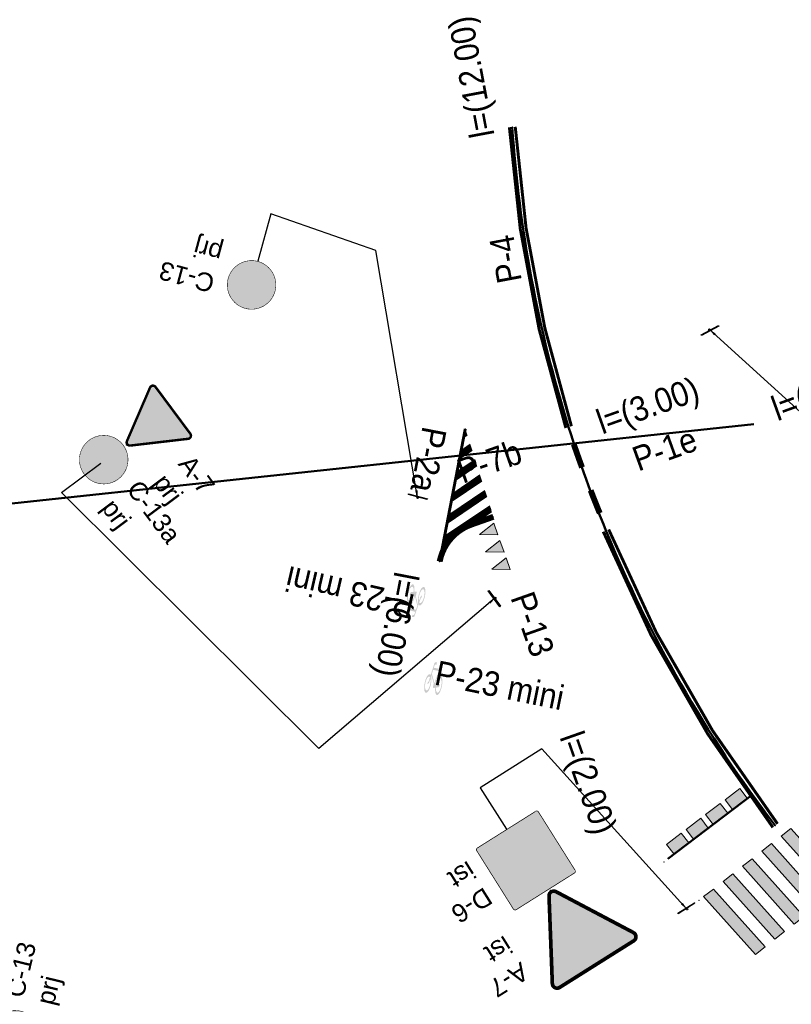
# Model space of a CAD drawing. Header units: metres. Extents: x 7429190 to 7432183, y 5709621 to 5711878.
# Tile 17 of 21: x 7429829 to 7429860, y 5710169 to 5710209. Entities that reach past the tile are written whole.
import ezdxf
from ezdxf.enums import TextEntityAlignment as Align

# ---------------------------------------------------------------- set-up
doc = ezdxf.new("R2010")
doc.units = ezdxf.units.M
doc.layers.add('_Brudnopis', color=22, linetype='Continuous', lineweight=50, plot=False)
for name, color, linetype in [('gaPionowe', 7, 'Continuous'), ('zzz.gaHSDlugosc', 7, 'Continuous'), ('zzz.gaHSDodTekst', 7, 'Continuous'), ('zzz.gaHSDomyslna', 7, 'Continuous'), ('zzz.gaHSKilometraz', 7, 'Continuous'), ('zzz.gaHSNazwa', 7, 'Continuous'), ('zzz.gaHSOpis', 7, 'Continuous'), ('zzz.gaHSStan', 7, 'Continuous'), ('zzz.gaHSTrasa', 7, 'Continuous'), ('zzz.gaVSDodTekst', 7, 'Continuous'), ('zzz.gaVSDomyslna', 7, 'Continuous'), ('zzz.gaVSNazwa', 7, 'Continuous'), ('zzz.gaVSStan', 7, 'Continuous'), ('zzz.gaVSWielkość', 7, 'Continuous')]:
    doc.layers.add(name, color=color, linetype=linetype)
doc.layers.add('gaPoziome', color=7, linetype='Continuous', lineweight=30)
doc.styles.add('GA-ATR-TEXT', font='arial.ttf', dxfattribs={"width": 0.9})
doc.styles.add('GA4-HS-TEXT', font='arial.ttf', dxfattribs={"width": 0.9})
doc.styles.get("Standard").update_dxf_attribs({"font": 'simplex.shx'})
doc.dimstyles.new('GA-LEADER', dxfattribs={"dimtxt": 1, "dimasz": 1, "dimexe": 1, "dimexo": 1, "dimgap": 1, "dimtad": 1, "dimtxsty": 'Standard', "dimcen": 1, "dimadec": 0, "dimazin": 0, "dimtfac": 1, "dimtmove": 0, "dimatfit": 3, "dimfxl": 1, "dimarcsym": 0})

# ---------------------------------------------------------------- blocks, each defined once
blk = doc.blocks.new('*U38')
at = {"linetype": 'Continuous', "lineweight": 0}
h = blk.add_hatch(color=0, dxfattribs=at)
edge = h.paths.add_edge_path()
edge.add_ellipse((-0.228, 0.39), major_axis=(0, 0.39), ratio=0.333333, start_angle=339.1791, end_angle=685.9352)
edge.add_line((-0.155, 0.713), (-0.151, 0.752))
edge.add_line((-0.151, 0.752), (0.003, 0.445))
edge.add_arc((-0.011, 0.437), 0.016, 0, 26.5651, ccw=False)
edge.add_line((0.005, 0.437), (0.005, 0.276))
edge.add_arc((0.021, 0.276), 0.016, 180, 270)
edge.add_line((0.021, 0.26), (0.049, 0.26))
edge.add_arc((0.049, 0.276), 0.016, 270, 290.3551)
edge.add_line((0.055, 0.261), (0.103, 0.279))
edge.add_ellipse((0.227, 0.39), major_axis=(0, 0.39), ratio=0.333333, start_angle=106.5707, end_angle=378.3144)
edge.add_line((0.187, 0.76), (0.14, 0.987))
edge.add_line((0.14, 0.987), (0.163, 1.147))
edge.add_line((0.163, 1.147), (0.167, 1.147))
edge.add_line((0.167, 1.147), (0.176, 1.175))
edge.add_line((0.176, 1.175), (0.176, 1.211))
edge.add_line((0.176, 1.211), (0.093, 1.211))
edge.add_line((0.093, 1.211), (0.089, 1.175))
edge.add_line((0.089, 1.175), (0.132, 1.147))
edge.add_line((0.132, 1.147), (0.12, 1.067))
edge.add_line((0.12, 1.067), (-0.117, 1.067))
edge.add_line((-0.117, 1.067), (-0.103, 1.191))
edge.add_spline(control_points=[(-0.103, 1.191), (-0.102, 1.195), (-0.095, 1.208), (-0.078, 1.21), (-0.065, 1.211)], knot_values=[0, 0, 0, 0, 0.02025, 0.071822, 0.071822, 0.071822, 0.071822], degree=3, periodic=0)
edge.add_line((-0.065, 1.211), (-0.033, 1.211))
edge.add_line((-0.033, 1.211), (-0.033, 1.3))
edge.add_line((-0.033, 1.3), (-0.085, 1.3))
edge.add_spline(control_points=[(-0.085, 1.3), (-0.091, 1.299), (-0.097, 1.296), (-0.102, 1.293)], knot_values=[0.067484, 0.067484, 0.067484, 0.067484, 0.093736, 0.093736, 0.093736, 0.093736], degree=3, periodic=0)
edge.add_arc((-0.075, 1.247), 0.0531, 120.1379, 168.8933)
edge.add_line((-0.127, 1.257), (-0.181, 0.755))
h.paths.add_polyline_path([(-0.127, 0.975), (0.107, 0.975), (0.032, 0.455), (-0.144, 0.809)], flags=16)
edge = h.paths.add_edge_path(flags=16)
edge.add_ellipse((-0.228, 0.39), major_axis=(0, -0.292), ratio=0.350072, start_angle=159.1526, end_angle=502.0815, ccw=False)
edge.add_line((-0.191, 0.663), (-0.211, 0.477))
edge.add_arc((-0.219, 0.478), 0.00832, 322.797, 353.8856, ccw=False)
edge.add_line((-0.213, 0.473), (-0.234, 0.446))
edge.add_arc((-0.215, 0.431), 0.0237, 142.797, 180)
edge.add_line((-0.238, 0.431), (-0.238, 0.371))
edge.add_arc((-0.23, 0.371), 0.00832, 180, 270)
edge.add_line((-0.23, 0.363), (-0.225, 0.363))
edge.add_arc((-0.225, 0.371), 0.00832, 270, 333.0195)
edge.add_spline(control_points=[(-0.217, 0.367), (-0.21, 0.383), (-0.195, 0.411), (-0.184, 0.442), (-0.182, 0.457), (-0.182, 0.458)], knot_values=[0.007888, 0.007888, 0.007888, 0.007888, 0.089431, 0.152858, 0.158023, 0.158023, 0.158023, 0.158023], degree=3, periodic=0)
edge.add_line((-0.182, 0.458), (-0.165, 0.621))
edge = h.paths.add_edge_path(flags=16)
edge.add_line((0.127, 0.896), (0.162, 0.727))
edge.add_ellipse((0.227, 0.39), major_axis=(0, 0.39), ratio=0.333333, start_angle=390.3444, end_angle=440.4059)
edge.add_line((0.099, 0.455), (0.064, 0.455))
edge.add_line((0.064, 0.455), (0.127, 0.896))
edge = h.paths.add_edge_path(flags=16)
edge.add_ellipse((0.227, 0.39), major_axis=(0, -0.292), ratio=0.350072, start_angle=290.1309, end_angle=617.1604, ccw=False)
edge.add_line((0.131, 0.289), (0.227, 0.325))
edge.add_arc((0.181, 0.387), 0.0774, 307.1318, 362.4334)
edge.add_line((0.258, 0.39), (0.258, 0.439))
edge.add_arc((0.242, 0.439), 0.016, 0, 90)
edge.add_line((0.242, 0.455), (0.128, 0.455))
blk = doc.blocks.new('*U39')
at = {"linetype": 'Continuous', "lineweight": 0}
h = blk.add_hatch(color=0, dxfattribs=at)
edge = h.paths.add_edge_path()
edge.add_ellipse((-0.228, 0.39), major_axis=(0, 0.39), ratio=0.333333, start_angle=339.1791, end_angle=685.9352)
edge.add_line((-0.155, 0.713), (-0.151, 0.752))
edge.add_line((-0.151, 0.752), (0.003, 0.445))
edge.add_arc((-0.011, 0.437), 0.016, 0, 26.5651, ccw=False)
edge.add_line((0.005, 0.437), (0.005, 0.276))
edge.add_arc((0.021, 0.276), 0.016, 180, 270)
edge.add_line((0.021, 0.26), (0.049, 0.26))
edge.add_arc((0.049, 0.276), 0.016, 270, 290.3551)
edge.add_line((0.055, 0.261), (0.103, 0.279))
edge.add_ellipse((0.227, 0.39), major_axis=(0, 0.39), ratio=0.333333, start_angle=106.5707, end_angle=378.3144)
edge.add_line((0.187, 0.76), (0.14, 0.987))
edge.add_line((0.14, 0.987), (0.163, 1.147))
edge.add_line((0.163, 1.147), (0.167, 1.147))
edge.add_line((0.167, 1.147), (0.176, 1.175))
edge.add_line((0.176, 1.175), (0.176, 1.211))
edge.add_line((0.176, 1.211), (0.093, 1.211))
edge.add_line((0.093, 1.211), (0.089, 1.175))
edge.add_line((0.089, 1.175), (0.132, 1.147))
edge.add_line((0.132, 1.147), (0.12, 1.067))
edge.add_line((0.12, 1.067), (-0.117, 1.067))
edge.add_line((-0.117, 1.067), (-0.103, 1.191))
edge.add_spline(control_points=[(-0.103, 1.191), (-0.102, 1.195), (-0.095, 1.208), (-0.078, 1.21), (-0.065, 1.211)], knot_values=[0, 0, 0, 0, 0.02025, 0.071822, 0.071822, 0.071822, 0.071822], degree=3, periodic=0)
edge.add_line((-0.065, 1.211), (-0.033, 1.211))
edge.add_line((-0.033, 1.211), (-0.033, 1.3))
edge.add_line((-0.033, 1.3), (-0.085, 1.3))
edge.add_spline(control_points=[(-0.085, 1.3), (-0.091, 1.299), (-0.097, 1.296), (-0.102, 1.293)], knot_values=[0.067484, 0.067484, 0.067484, 0.067484, 0.093736, 0.093736, 0.093736, 0.093736], degree=3, periodic=0)
edge.add_arc((-0.075, 1.247), 0.0531, 120.1379, 168.8933)
edge.add_line((-0.127, 1.257), (-0.181, 0.755))
h.paths.add_polyline_path([(-0.127, 0.975), (0.107, 0.975), (0.032, 0.455), (-0.144, 0.809)], flags=16)
edge = h.paths.add_edge_path(flags=16)
edge.add_ellipse((-0.228, 0.39), major_axis=(0, -0.292), ratio=0.350072, start_angle=159.1526, end_angle=502.0815, ccw=False)
edge.add_line((-0.191, 0.663), (-0.211, 0.477))
edge.add_arc((-0.219, 0.478), 0.00832, 322.797, 353.8856, ccw=False)
edge.add_line((-0.213, 0.473), (-0.234, 0.446))
edge.add_arc((-0.215, 0.431), 0.0237, 142.797, 180)
edge.add_line((-0.238, 0.431), (-0.238, 0.371))
edge.add_arc((-0.23, 0.371), 0.00832, 180, 270)
edge.add_line((-0.23, 0.363), (-0.225, 0.363))
edge.add_arc((-0.225, 0.371), 0.00832, 270, 333.0195)
edge.add_spline(control_points=[(-0.217, 0.367), (-0.21, 0.383), (-0.195, 0.411), (-0.184, 0.442), (-0.182, 0.457), (-0.182, 0.458)], knot_values=[0.007888, 0.007888, 0.007888, 0.007888, 0.089431, 0.152858, 0.158023, 0.158023, 0.158023, 0.158023], degree=3, periodic=0)
edge.add_line((-0.182, 0.458), (-0.165, 0.621))
edge = h.paths.add_edge_path(flags=16)
edge.add_line((0.127, 0.896), (0.162, 0.727))
edge.add_ellipse((0.227, 0.39), major_axis=(0, 0.39), ratio=0.333333, start_angle=390.3444, end_angle=440.4059)
edge.add_line((0.099, 0.455), (0.064, 0.455))
edge.add_line((0.064, 0.455), (0.127, 0.896))
edge = h.paths.add_edge_path(flags=16)
edge.add_ellipse((0.227, 0.39), major_axis=(0, -0.292), ratio=0.350072, start_angle=290.1309, end_angle=617.1604, ccw=False)
edge.add_line((0.131, 0.289), (0.227, 0.325))
edge.add_arc((0.181, 0.387), 0.0774, 307.1318, 362.4334)
edge.add_line((0.258, 0.39), (0.258, 0.439))
edge.add_arc((0.242, 0.439), 0.016, 0, 90)
edge.add_line((0.242, 0.455), (0.128, 0.455))
blk = doc.blocks.new('gaHSPos')
at = {"color": 0, "linetype": 'Continuous', "lineweight": 0}
blk.add_point((0, 0), dxfattribs=at)
blk = doc.blocks.new('*U52')
at = {"layer": 'zzz.gaHSDomyslna', "color": 140, "const_width": 0.12}
blk.add_lwpolyline([(0, 0), (-1.044, -5.401)], dxfattribs=at)
at = {"color": 140}
for p in [(0, 0), (-1.044, -5.401)]:
    blk.add_blockref('gaHSPos', p, dxfattribs=at)
blk = doc.blocks.new('zk.P-13')
at = {"linetype": 'Continuous', "lineweight": 0}
blk.add_hatch(color=0, dxfattribs=at).paths.add_polyline_path([(0.25, 0), (-0.25, 0), (-0.013, -0.705)])
at = {"color": 0, "linetype": 'Continuous', "lineweight": 0}
for p, q in [((-0.25, 0), (0.25, 0)), ((-0.013, -0.705), (-0.25, 0)), ((0.25, 0), (-0.013, -0.705))]:
    blk.add_line(p, q, dxfattribs=at)
blk = doc.blocks.new('*U53')
at = {"layer": 'zzz.gaHSDomyslna', "color": 140}
for p in [(0, 0), (0.747, -2.122)]:
    blk.add_blockref('gaHSPos', p, dxfattribs=at)
at = {"layer": 'zzz.gaHSDomyslna', "color": 140, "rotation": 289.3988306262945}
for p in [(0.166, -0.472), (0.415, -1.179), (0.664, -1.886)]:
    blk.add_blockref('zk.P-13', p, dxfattribs=at)
blk = doc.blocks.new('z.ga4.HSL-desc')
at = {"layer": 'zzz.gaHSDlugosc', "style": 'GA4-HS-TEXT', "width": 0.9}
blk.add_attdef('LENGTH', (6.026, 0.4), '', height=1, dxfattribs=at)
at = {"layer": 'zzz.gaHSDodTekst', "style": 'GA4-HS-TEXT', "width": 0.9, "flags": 1}
blk.add_attdef('ADDTEXT', (0, -2.744), '', height=1, dxfattribs=at)
at = {"layer": 'zzz.gaHSKilometraz', "style": 'GA4-HS-TEXT', "width": 0.9, "flags": 1}
for tag, p in [('POSITION', (0, -5.695)), ('ID', (0, -7.125))]:
    blk.add_attdef(tag, p, '', height=1, dxfattribs=at)
at = {"layer": 'zzz.gaHSNazwa', "style": 'GA4-HS-TEXT', "width": 0.9}
blk.add_attdef('NAME', (0, 0.4), '', height=1, dxfattribs=at)
at = {"layer": 'zzz.gaHSStan', "style": 'GA4-HS-TEXT', "width": 0.9}
blk.add_attdef('STATE', (0, -1.356), '', height=1, dxfattribs=at)
at = {"layer": 'zzz.gaHSTrasa', "style": 'GA4-HS-TEXT', "width": 0.9, "flags": 1}
blk.add_attdef('ROUTE', (0, -4.27), '', height=1, dxfattribs=at)
blk = doc.blocks.new('z.ga4.HSS-desc')
at = {"layer": 'zzz.gaHSDodTekst', "style": 'GA4-HS-TEXT', "width": 0.9, "flags": 1}
blk.add_attdef('ADDTEXT', (0, -2.744), '', height=1, dxfattribs=at)
at = {"layer": 'zzz.gaHSKilometraz', "style": 'GA4-HS-TEXT', "width": 0.9, "flags": 1}
for tag, p in [('POSITION', (0, -5.695)), ('ID', (0, -7.125))]:
    blk.add_attdef(tag, p, '', height=1, dxfattribs=at)
at = {"layer": 'zzz.gaHSNazwa', "style": 'GA4-HS-TEXT', "width": 0.9}
blk.add_attdef('NAME', (0, 0.4), '', height=1, dxfattribs=at)
at = {"layer": 'zzz.gaHSStan', "style": 'GA4-HS-TEXT', "width": 0.9}
blk.add_attdef('STATE', (0, -1.356), '', height=1, dxfattribs=at)
at = {"layer": 'zzz.gaHSTrasa', "style": 'GA4-HS-TEXT', "width": 0.9, "flags": 1}
blk.add_attdef('ROUTE', (0, -4.27), '', height=1, dxfattribs=at)
blk = doc.blocks.new('*U78')
at = {"layer": 'zzz.gaHSDomyslna', "color": 140}
blk.add_lwpolyline([(0, 0, 0.24, 0.24, -0.266363), (1.299, 1.507, 0.24, 0.24, 0), (2.188, 1.82, 0.24, 0.24, 0)], format="xyseb", dxfattribs=at)
at = {"color": 140}
for p in [(2.188, 1.82), (0, 0)]:
    blk.add_blockref('gaHSPos', p, dxfattribs=at)
blk = doc.blocks.new('*U165')
at = {"layer": 'zzz.gaHSDomyslna'}
for points in [[(6.328, 4.926), (6.723, 5.234), (4.615, 7.587), (4.219, 7.279)], [(5.537, 4.31), (5.932, 4.618), (3.824, 6.971), (3.428, 6.663)], [(4.746, 3.694), (5.141, 4.002), (3.033, 6.355), (2.637, 6.047)], [(3.955, 3.079), (4.35, 3.387), (2.242, 5.74), (1.846, 5.432)], [(3.164, 2.463), (3.559, 2.771), (1.451, 5.124), (1.055, 4.816)], [(2.373, 1.847), (2.768, 2.155), (0.66, 4.508), (0.264, 4.2)], [(1.582, 1.231), (1.977, 1.539), (-0.131, 3.892), (-0.527, 3.585)], [(0.791, 0.616), (1.186, 0.924), (-0.922, 3.277), (-1.318, 2.969)], [(0, 0), (0.395, 0.308), (-1.713, 2.661), (-2.109, 2.353)]]:
    blk.add_hatch(color=251, dxfattribs=at).paths.add_polyline_path(points)
at = {"layer": 'zzz.gaHSDomyslna', "color": 251, "linetype": 'Continuous', "lineweight": 0}
for points in [[(6.328, 4.926), (6.723, 5.234), (4.615, 7.587), (4.219, 7.279), (6.328, 4.926)], [(5.537, 4.31), (5.932, 4.618), (3.824, 6.971), (3.428, 6.663), (5.537, 4.31)], [(4.746, 3.694), (5.141, 4.002), (3.033, 6.355), (2.637, 6.047), (4.746, 3.694)], [(3.955, 3.079), (4.35, 3.387), (2.242, 5.74), (1.846, 5.432), (3.955, 3.079)], [(3.164, 2.463), (3.559, 2.771), (1.451, 5.124), (1.055, 4.816), (3.164, 2.463)], [(2.373, 1.847), (2.768, 2.155), (0.66, 4.508), (0.264, 4.2), (2.373, 1.847)], [(1.582, 1.231), (1.977, 1.539), (-0.131, 3.892), (-0.527, 3.585), (1.582, 1.231)], [(0.791, 0.616), (1.186, 0.924), (-0.922, 3.277), (-1.318, 2.969), (0.791, 0.616)], [(0, 0), (0.395, 0.308), (-1.713, 2.661), (-2.109, 2.353), (0, 0)]]:
    blk.add_lwpolyline(points, close=True, dxfattribs=at)
at = {"layer": 'zzz.gaHSDomyslna', "color": 251}
for p in [(4.807, 7.736), (-2.301, 2.203)]:
    blk.add_blockref('gaHSPos', p, dxfattribs=at)
blk = doc.blocks.new('*U166')
at = {"layer": 'zzz.gaHSDomyslna', "color": 251, "rotation": 219.5414963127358}
for p in [(-0.386, -0.318), (-0.964, -0.796), (-1.542, -1.273), (-2.121, -1.751), (-2.699, -2.228), (-3.277, -2.706), (-3.856, -3.183), (-4.434, -3.661), (-5.013, -4.138), (-5.591, -4.616), (-6.169, -5.093), (-6.748, -5.571), (-7.326, -6.048), (-7.904, -6.526)]:
    blk.add_blockref('zk.P-13', p, dxfattribs=at)
at = {"layer": 'zzz.gaHSDomyslna', "color": 251}
for p in [(0, 0), (-8.167, -6.742)]:
    blk.add_blockref('gaHSPos', p, dxfattribs=at)
blk = doc.blocks.new('*U168')
at = {"layer": 'zzz.gaHSDomyslna', "color": 251}
for points in [[(-7.009, 11.973, 0.12, 0.12, 0.066065), (-0.095, -0.073, 0.12, 0.12, 0)], [(-6.787, 12.064, 0.12, 0.12, 0.066065), (0.095, 0.073, 0.12, 0.12, 0)]]:
    blk.add_lwpolyline(points, format="xyseb", dxfattribs=at)
at = {"color": 251}
for p in [(-6.898, 12.019), (0, 0)]:
    blk.add_blockref('gaHSPos', p, dxfattribs=at)
blk = doc.blocks.new('zk.P-14')
at = {"linetype": 'Continuous', "lineweight": 0}
blk.add_hatch(color=0, dxfattribs=at).paths.add_polyline_path([(0.375, -0.5), (0.375, 0), (-0.375, 0), (-0.375, -0.5)])
at = {"color": 0, "linetype": 'Continuous', "lineweight": 0}
blk.add_lwpolyline([(-0.375, 0), (0.375, 0), (0.375, -0.5), (-0.375, -0.5), (-0.375, 0)], dxfattribs=at)
blk = doc.blocks.new('*U169')
at = {"layer": 'zzz.gaHSDomyslna', "color": 251, "rotation": 217.394709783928}
for p in [(-0.298, -0.228), (-1.092, -0.835), (-1.887, -1.442), (-2.681, -2.05)]:
    blk.add_blockref('zk.P-14', p, dxfattribs=at)
at = {"layer": 'zzz.gaHSDomyslna', "color": 251}
for p in [(0, 0), (-3.391, -2.592)]:
    blk.add_blockref('gaHSPos', p, dxfattribs=at)
blk = doc.blocks.new('*U170')
at = {"layer": 'zzz.gaHSDomyslna', "color": 140}
for points in [[(-0.723, 1.864, 0.24, 0.24, -0.004747), (-1.058, 2.807, 0.24, 0.24, 0)], [(0, 0, 0.24, 0.24, -0.004747), (-0.371, 0.929, 0.24, 0.24, 0)]]:
    blk.add_lwpolyline(points, format="xyseb", dxfattribs=at)
at = {"color": 140}
for p in [(-1.521, 4.212), (0, 0)]:
    blk.add_blockref('gaHSPos', p, dxfattribs=at)
blk = doc.blocks.new('*U171')
at = {"layer": 'zzz.gaHSDomyslna', "color": 251}
for points in [[(-2.416, 12.217, 0.12, 0.12, 0.059251), (-0.114, -0.036, 0.12, 0.12, 0)], [(-2.177, 12.233, 0.12, 0.12, 0.059251), (0.114, 0.036, 0.12, 0.12, 0)]]:
    blk.add_lwpolyline(points, format="xyseb", dxfattribs=at)
at = {"color": 251}
for p in [(-2.297, 12.225), (0, 0)]:
    blk.add_blockref('gaHSPos', p, dxfattribs=at)
blk = doc.blocks.new('gaVSPos')
blk.add_point((0, 0))
blk = doc.blocks.new('gaVSTVcolumn0')
at = {"color": 0, "linetype": 'ByBlock', "lineweight": -2}
for p, q in [((-400, -30), (400, -30)), ((-400, -60), (-400, -30)), ((400, -60), (-400, -60)), ((400, -30), (400, -60))]:
    blk.add_line(p, q, dxfattribs=at)
blk.add_circle((0, 0), 30, dxfattribs=at)
blk = doc.blocks.new('gaVScolumn0')
at = {"color": 0, "linetype": 'ByBlock', "lineweight": -2}
blk.add_line((0, 0), (0, 400), dxfattribs=at)
at = {"color": 7, "style": 'GA-ATR-TEXT', "width": 0.9}
blk.add_attdef('X2', text='', height=150, dxfattribs=at).set_placement((-50, 0), align=Align.BOTTOM_RIGHT)
blk = doc.blocks.new('*U173')
at = {"layer": 'zzz.gaVSDomyslna', "lineweight": 0, "true_color": 0x2e2e2e}
h = blk.add_hatch(color=250, dxfattribs=at)
edge = h.paths.add_edge_path()
edge.add_line((-280, 594), (280, 594))
edge.add_arc((280, 580), 14, -0.00027, 89.99994, ccw=False)
edge.add_line((294, 580), (294, 20))
edge.add_arc((280, 20), 14, -89.99991, -0.00027, ccw=False)
edge.add_line((280, 6), (-280, 6))
edge.add_arc((-280, 20), 14, 180.00015, 269.99979, ccw=False)
edge.add_line((-294, 20), (-294, 580))
edge.add_arc((-280, 580), 14, 89.99994, 180.00015, ccw=False)
blk = doc.blocks.new('*U174')
at = {"layer": 'zzz.gaVSDomyslna', "color": 7, "lineweight": 0, "true_color": 0xffffff, "const_width": 6}
blk.add_lwpolyline([(280, 3), (-280, 3, -0.414214), (-297, 20), (-297, 580, -0.414214), (-280, 597), (280, 597, -0.414214), (297, 580), (297, 20, -0.414214), (280, 3, -1)], format="xyb", dxfattribs=at)
blk = doc.blocks.new('*U175')
at = {"layer": 'zzz.gaVSDomyslna', "lineweight": 0, "true_color": 0xffffff}
blk.add_hatch(color=7, dxfattribs=at).paths.add_polyline_path([(0, 484), (-279.438, 0), (279.438, 0)])
blk = doc.blocks.new('*U176')
at = {"layer": 'zzz.gaVSDomyslna', "lineweight": 0, "true_color": 0x000000}
h = blk.add_hatch(color=18, dxfattribs=at)
h.paths.add_polyline_path([(-24, 372, 1), (24, 372, 1)])
h.paths.add_polyline_path([(49.7297, 326.351), (0, 345), (-37.2973, 261.081), (-87.4155, 210.963), (-75.7601, 185.321), (-18.6486, 242.432), (-9.72973, 259.459), (0, 186.486), (-46.6216, 121.216), (-77.8378, 27.5676), (-112.5, 23.2348), (-112.5, 11.6777), (-51.0384, 0), (-18.6486, 102.568), (20.4993, 150.613), (90.969, 27.2907), (68.459, 9.13869), (68.459, 0), (93.2432, 0), (134.934, 23.8234), (57.3273, 171.982), (59.8365, 179.509), (49.7297, 223.784), (49.7297, 279.73), (74.5946, 247.095), (74.5946, 163.176), (99.4595, 177.162), (99.4595, 261.081)])
h.paths.add_polyline_path([(219.122, 83.9189), (111.876, 83.9189), (121.645, 65.2703), (228.446, 65.2703)])
h.paths.add_polyline_path([(50.0186, 83.9189), (-16.7151, 83.9189), (-22.6042, 65.2703), (60.675, 65.2703)], flags=17)
h.paths.add_polyline_path([(-66.917, 83.9189), (-219.122, 83.9189), (-228.446, 65.2703), (-73.1332, 65.2703)])
blk = doc.blocks.new('*U178')
at = {"layer": 'zzz.gaVSDomyslna', "color": 7, "true_color": 0xffffff}
for name, p in [('*U174', (0, 0)), ('*U175', (0, 96))]:
    blk.add_blockref(name, p, dxfattribs=at)
at = {"layer": 'zzz.gaVSDomyslna', "color": 250, "true_color": 0x2e2e2e}
blk.add_blockref('*U173', (0, 0), dxfattribs=at)
at = {"layer": 'zzz.gaVSDomyslna', "color": 18, "true_color": 0x000000}
blk.add_blockref('*U176', (0, 108), dxfattribs=at)
blk = doc.blocks.new('*U172')
at = {"layer": 'zzz.gaVSDomyslna'}
blk.add_blockref('*U178', (0, 0), dxfattribs=at)
at = {"layer": 'zzz.gaVSDodTekst', "flags": 1}
blk.add_attdef('Addtext', text='', height=1, dxfattribs=at).set_placement((0, 0), align=Align.MIDDLE_LEFT)
at = {"layer": 'zzz.gaVSDomyslna', "flags": 1}
for tag in ['Width', 'Height', 'Position', 'Route', 'ItemNo', 'ID']:
    blk.add_attdef(tag, text='', height=1, dxfattribs=at).set_placement((0, 0), align=Align.MIDDLE_LEFT)
at = {"layer": 'zzz.gaVSNazwa', "style": 'GA-ATR-TEXT'}
blk.add_attdef('Name', text='', height=150, dxfattribs=at).set_placement((400, 375), align=Align.MIDDLE_LEFT)
at = {"layer": 'zzz.gaVSStan', "style": 'GA-ATR-TEXT'}
blk.add_attdef('State', text='', height=150, dxfattribs=at).set_placement((400, 120), align=Align.MIDDLE_LEFT)
at = {"layer": 'zzz.gaVSWielkość', "flags": 1}
blk.add_attdef('Size', text='', height=1, dxfattribs=at).set_placement((0, 0), align=Align.MIDDLE_LEFT)
blk = doc.blocks.new('*U180')
at = {"layer": 'zzz.gaVSDomyslna', "color": 251, "linetype": 'Continuous', "lineweight": 0, "true_color": 0x4c4c4c, "const_width": 30}
blk.add_lwpolyline([(356.469, 710.423), (-356.469, 710.423, 0.563712), (-391.037, 653.297), (-33.775, 34.5, 0.563661), (32.9409, 33.1218), (390.215, 651.94, 0.577186), (356.469, 710.423)], format="xyb", close=True, dxfattribs=at)
blk = doc.blocks.new('*U181')
at = {"layer": 'zzz.gaVSDomyslna', "linetype": 'Continuous', "lineweight": 0, "true_color": 0xe2e2e2}
h = blk.add_hatch(color=254, dxfattribs=at)
h.dxf.hatch_style = 1
h.paths.add_polyline_path([(0, 695.423), (-356.469, 695.423, 0.262443), (-377.021, 683.837, 0.259425), (-377.874, 660.497), (-19.9889, 40.6218, 0.279187), (-0.646341, 29.9873, 0.229204), (20.2988, 41.2251), (378.047, 660.797, 0.284586), (377.352, 683.315, 0.237857), (356.126, 695.423)])
at = {"layer": 'zzz.gaVSDomyslna', "color": 254, "linetype": 'Continuous', "lineweight": 0, "true_color": 0xe2e2e2}
blk.add_point((0, 0), dxfattribs=at)
blk = doc.blocks.new('*U183')
at = {"layer": 'zzz.gaVSDomyslna', "color": 251, "true_color": 0x4c4c4c}
blk.add_blockref('*U180', (0, 0), dxfattribs=at)
at = {"layer": 'zzz.gaVSDomyslna', "color": 254, "true_color": 0xe2e2e2}
blk.add_blockref('*U181', (0, 0), dxfattribs=at)
blk = doc.blocks.new('*U179')
at = {"layer": 'zzz.gaVSDomyslna'}
blk.add_blockref('*U183', (0, 0), dxfattribs=at)
at = {"layer": 'zzz.gaVSDodTekst', "flags": 1}
blk.add_attdef('Addtext', text='', height=1, dxfattribs=at).set_placement((0, 0), align=Align.MIDDLE_LEFT)
at = {"layer": 'zzz.gaVSDomyslna', "flags": 1}
for tag in ['Width', 'Height', 'Position', 'Route', 'ItemNo', 'ID']:
    blk.add_attdef(tag, text='', height=1, dxfattribs=at).set_placement((0, 0), align=Align.MIDDLE_LEFT)
at = {"layer": 'zzz.gaVSNazwa', "style": 'GA-ATR-TEXT'}
blk.add_attdef('Name', text='', height=150, dxfattribs=at).set_placement((510.5, 437.7), align=Align.MIDDLE_LEFT)
at = {"layer": 'zzz.gaVSStan', "style": 'GA-ATR-TEXT'}
blk.add_attdef('State', text='', height=150, dxfattribs=at).set_placement((510.5, 182.7), align=Align.MIDDLE_LEFT)
at = {"layer": 'zzz.gaVSWielkość', "flags": 1}
blk.add_attdef('Size', text='', height=1, dxfattribs=at).set_placement((0, 0), align=Align.MIDDLE_LEFT)
blk = doc.blocks.new('*U224')
at = {"layer": 'zzz.gaVSDomyslna', "lineweight": 0}
blk.add_hatch(color=180, dxfattribs=at).paths.add_polyline_path([(-400, 400, 1), (400, 400, 1)])
blk = doc.blocks.new('*U225')
at = {"layer": 'zzz.gaVSDomyslna', "color": 7, "lineweight": 0, "true_color": 0xffffff, "const_width": 8}
blk.add_lwpolyline([(0, 796, 1), (0, 4, 1), (0, 796, 1.17474)], format="xyb", dxfattribs=at)
blk = doc.blocks.new('*U226')
at = {"layer": 'zzz.gaVSDomyslna', "lineweight": 0, "true_color": 0xffffff}
h = blk.add_hatch(color=7, dxfattribs=at)
h.paths.add_polyline_path([(68.7298, 120), (80.3852, 120, 3.31928), (150.279, 245.471), (101.889, 323.64), (113.417, 360), (160, 360), (160, 400), (39.4574, 400, 0.843718), (36.4063, 381.198), (93.1592, 362.28), (86.0947, 340), (-138.924, 340), (-124.106, 391.293, -0.334944), (-112.567, 400), (-80, 400), (-80, 420), (-112.567, 420, 0.333495), (-143.292, 396.942), (-183.634, 257.298, 25.9615), (-164.42, 251.747), (-156.934, 277.658), (-5.88005, 147.681, 1.10824)])
h.paths.add_polyline_path([(68.7298, 140, 0.191903), (51.2382, 163.896), (93.9215, 298.513), (133.274, 234.943, 0.219028), (80.3852, 140)], flags=16)
h.paths.add_polyline_path([(32.1735, 169.941, 0.167013), (7.16478, 162.841), (-150.83, 298.79), (-144.702, 320), (79.7533, 320)], flags=16)
h.paths.add_polyline_path([(100.455, 120), (192.679, 120, 1.76317), (209.386, 149.991), (160.843, 228.405, -3.23686)], flags=16)
h.paths.add_polyline_path([(100.455, 140, -0.211684), (143.838, 217.878), (192.048, 140)], flags=16)
h.paths.add_polyline_path([(-189.204, 238.016), (-214.8, 149.415, 3.73205), (-195.586, 143.865), (-169.99, 232.466, -21.9545)], flags=16)
blk = doc.blocks.new('*U228')
at = {"layer": 'zzz.gaVSDomyslna', "color": 180, "xscale": 0.5, "yscale": 0.5}
blk.add_blockref('*U224', (0, 0), dxfattribs=at)
at = {"layer": 'zzz.gaVSDomyslna', "color": 7, "true_color": 0xffffff, "xscale": 0.5, "yscale": 0.5}
for name, p in [('*U225', (0, 0)), ('*U226', (0, 110))]:
    blk.add_blockref(name, p, dxfattribs=at)
blk = doc.blocks.new('*U223')
at = {"layer": 'zzz.gaVSDomyslna'}
blk.add_blockref('*U228', (0, 0), dxfattribs=at)
at = {"layer": 'zzz.gaVSDodTekst', "flags": 1}
blk.add_attdef('Addtext', text='', height=1, dxfattribs=at).set_placement((0, 0), align=Align.MIDDLE_LEFT)
at = {"layer": 'zzz.gaVSDomyslna', "flags": 1}
for tag in ['Width', 'Height', 'Position', 'Route', 'ItemNo', 'ID']:
    blk.add_attdef(tag, text='', height=1, dxfattribs=at).set_placement((0, 0), align=Align.MIDDLE_LEFT)
at = {"layer": 'zzz.gaVSNazwa', "style": 'GA-ATR-TEXT'}
blk.add_attdef('Name', text='', height=150, dxfattribs=at).set_placement((300, 275), align=Align.MIDDLE_LEFT)
at = {"layer": 'zzz.gaVSStan', "style": 'GA-ATR-TEXT'}
blk.add_attdef('State', text='', height=150, dxfattribs=at).set_placement((300, 20), align=Align.MIDDLE_LEFT)
at = {"layer": 'zzz.gaVSWielkość', "flags": 1}
blk.add_attdef('Size', text='', height=1, dxfattribs=at).set_placement((0, 0), align=Align.MIDDLE_LEFT)
blk = doc.blocks.new('*U335')
at = {"layer": 'zzz.gaVSDomyslna', "lineweight": 0}
blk.add_hatch(color=180, dxfattribs=at).paths.add_polyline_path([(-400, 400, 1), (400, 400, 1)])
blk = doc.blocks.new('*U336')
at = {"layer": 'zzz.gaVSDomyslna', "color": 7, "lineweight": 0, "true_color": 0xffffff, "const_width": 8}
blk.add_lwpolyline([(0, 796, 1), (0, 4, 1), (0, 796, 1.17474)], format="xyb", dxfattribs=at)
blk = doc.blocks.new('*U337')
at = {"layer": 'zzz.gaVSDomyslna', "lineweight": 0, "true_color": 0xffffff}
h = blk.add_hatch(color=7, dxfattribs=at)
h.paths.add_polyline_path([(68.7298, 120), (80.3852, 120, 3.31928), (150.279, 245.471), (101.889, 323.64), (113.417, 360), (160, 360), (160, 400), (39.4574, 400, 0.843718), (36.4063, 381.198), (93.1592, 362.28), (86.0947, 340), (-138.924, 340), (-124.106, 391.293, -0.334944), (-112.567, 400), (-80, 400), (-80, 420), (-112.567, 420, 0.333495), (-143.292, 396.942), (-183.634, 257.298, 25.9615), (-164.42, 251.747), (-156.934, 277.658), (-5.88005, 147.681, 1.10824)])
h.paths.add_polyline_path([(68.7298, 140, 0.191903), (51.2382, 163.896), (93.9215, 298.513), (133.274, 234.943, 0.219028), (80.3852, 140)], flags=16)
h.paths.add_polyline_path([(32.1735, 169.941, 0.167013), (7.16478, 162.841), (-150.83, 298.79), (-144.702, 320), (79.7533, 320)], flags=16)
h.paths.add_polyline_path([(100.455, 120), (192.679, 120, 1.76317), (209.386, 149.991), (160.843, 228.405, -3.23686)], flags=16)
h.paths.add_polyline_path([(100.455, 140, -0.211684), (143.838, 217.878), (192.048, 140)], flags=16)
h.paths.add_polyline_path([(-189.204, 238.016), (-214.8, 149.415, 3.73205), (-195.586, 143.865), (-169.99, 232.466, -21.9545)], flags=16)
blk = doc.blocks.new('*U338')
at = {"layer": 'zzz.gaVSDomyslna', "lineweight": 0, "true_color": 0xffffff}
blk.add_hatch(color=7, dxfattribs=at).paths.add_polyline_path([(326.027, 631.746, 0.0839202), (231.746, 726.027), (-326.027, 168.254, 0.0839202), (-231.746, 73.9729)])
blk = doc.blocks.new('*U339')
at = {"layer": 'zzz.gaVSDomyslna', "lineweight": 0}
blk.add_hatch(color=10, dxfattribs=at).paths.add_polyline_path([(316.346, 631.493, 0.0769842), (231.493, 716.346), (-316.346, 168.507, 0.0769842), (-231.493, 83.6539)])
blk = doc.blocks.new('*U341')
at = {"layer": 'zzz.gaVSDomyslna', "color": 180, "xscale": 0.5, "yscale": 0.5}
blk.add_blockref('*U335', (0, 0), dxfattribs=at)
at = {"layer": 'zzz.gaVSDomyslna', "color": 7, "true_color": 0xffffff, "xscale": 0.5, "yscale": 0.5}
for name, p in [('*U336', (0, 0)), ('*U338', (0, 0)), ('*U337', (0, 110))]:
    blk.add_blockref(name, p, dxfattribs=at)
at = {"layer": 'zzz.gaVSDomyslna', "color": 10, "xscale": 0.5, "yscale": 0.5}
blk.add_blockref('*U339', (0, 0), dxfattribs=at)
blk = doc.blocks.new('*U334')
at = {"layer": 'zzz.gaVSDomyslna'}
blk.add_blockref('*U341', (0, 0), dxfattribs=at)
at = {"layer": 'zzz.gaVSDodTekst', "flags": 1}
blk.add_attdef('Addtext', text='', height=1, dxfattribs=at).set_placement((0, 0), align=Align.MIDDLE_LEFT)
at = {"layer": 'zzz.gaVSDomyslna', "flags": 1}
for tag in ['Width', 'Height', 'Position', 'Route', 'ItemNo', 'ID']:
    blk.add_attdef(tag, text='', height=1, dxfattribs=at).set_placement((0, 0), align=Align.MIDDLE_LEFT)
at = {"layer": 'zzz.gaVSNazwa', "style": 'GA-ATR-TEXT'}
blk.add_attdef('Name', text='', height=150, dxfattribs=at).set_placement((300, 275), align=Align.MIDDLE_LEFT)
at = {"layer": 'zzz.gaVSStan', "style": 'GA-ATR-TEXT'}
blk.add_attdef('State', text='', height=150, dxfattribs=at).set_placement((300, 20), align=Align.MIDDLE_LEFT)
at = {"layer": 'zzz.gaVSWielkość', "flags": 1}
blk.add_attdef('Size', text='', height=1, dxfattribs=at).set_placement((0, 0), align=Align.MIDDLE_LEFT)
blk = doc.blocks.new('*U356')
at = {"layer": 'zzz.gaVSDomyslna', "color": 10, "linetype": 'Continuous', "lineweight": 0, "const_width": 30}
blk.add_lwpolyline([(356.469, 710.423), (-356.469, 710.423, 0.563712), (-391.037, 653.297), (-33.775, 34.5, 0.563661), (32.9409, 33.1218), (390.215, 651.94, 0.577186), (356.469, 710.423)], format="xyb", close=True, dxfattribs=at)
blk = doc.blocks.new('*U357')
at = {"layer": 'zzz.gaVSDomyslna', "linetype": 'Continuous', "lineweight": 0}
h = blk.add_hatch(color=50, dxfattribs=at)
h.dxf.hatch_style = 1
h.paths.add_polyline_path([(0, 695.423), (-356.469, 695.423, 0.262443), (-377.021, 683.837, 0.259425), (-377.874, 660.497), (-19.9889, 40.6218, 0.279187), (-0.646341, 29.9873, 0.229204), (20.2988, 41.2251), (378.047, 660.797, 0.284586), (377.352, 683.315, 0.237857), (356.126, 695.423)])
at = {"layer": 'zzz.gaVSDomyslna', "color": 50, "linetype": 'Continuous', "lineweight": 0}
blk.add_point((0, 0), dxfattribs=at)
blk = doc.blocks.new('*U359')
at = {"layer": 'zzz.gaVSDomyslna', "color": 10, "xscale": 0.6666666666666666, "yscale": 0.6666666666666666}
blk.add_blockref('*U356', (0, 0), dxfattribs=at)
at = {"layer": 'zzz.gaVSDomyslna', "color": 50, "xscale": 0.6666666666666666, "yscale": 0.6666666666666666}
blk.add_blockref('*U357', (0, 0), dxfattribs=at)
blk = doc.blocks.new('*U355')
at = {"layer": 'zzz.gaVSDomyslna'}
blk.add_blockref('*U359', (0, 0), dxfattribs=at)
at = {"layer": 'zzz.gaVSDodTekst', "flags": 1}
blk.add_attdef('Addtext', text='', height=1, dxfattribs=at).set_placement((0, 0), align=Align.MIDDLE_LEFT)
at = {"layer": 'zzz.gaVSDomyslna', "flags": 1}
for tag in ['Width', 'Height', 'Position', 'Route', 'ItemNo', 'ID']:
    blk.add_attdef(tag, text='', height=1, dxfattribs=at).set_placement((0, 0), align=Align.MIDDLE_LEFT)
at = {"layer": 'zzz.gaVSNazwa', "style": 'GA-ATR-TEXT'}
blk.add_attdef('Name', text='', height=150, dxfattribs=at).set_placement((373.6, 316.8), align=Align.MIDDLE_LEFT)
at = {"layer": 'zzz.gaVSStan', "style": 'GA-ATR-TEXT'}
blk.add_attdef('State', text='', height=150, dxfattribs=at).set_placement((373.6, 61.8), align=Align.MIDDLE_LEFT)
at = {"layer": 'zzz.gaVSWielkość', "flags": 1}
blk.add_attdef('Size', text='', height=1, dxfattribs=at).set_placement((0, 0), align=Align.MIDDLE_LEFT)
blk = doc.blocks.new('*U432')
at = {"layer": 'zzz.gaVSDomyslna', "lineweight": 0}
blk.add_hatch(color=180, dxfattribs=at).paths.add_polyline_path([(-400, 400, 1), (400, 400, 1)])
blk = doc.blocks.new('*U433')
at = {"layer": 'zzz.gaVSDomyslna', "color": 7, "lineweight": 0, "true_color": 0xffffff, "const_width": 8}
blk.add_lwpolyline([(0, 796, 1), (0, 4, 1), (0, 796, 1.17474)], format="xyb", dxfattribs=at)
blk = doc.blocks.new('*U434')
at = {"layer": 'zzz.gaVSDomyslna', "lineweight": 0, "true_color": 0xffffff}
h = blk.add_hatch(color=7, dxfattribs=at)
h.paths.add_polyline_path([(68.7298, 120), (80.3852, 120, 3.31928), (150.279, 245.471), (101.889, 323.64), (113.417, 360), (160, 360), (160, 400), (39.4574, 400, 0.843718), (36.4063, 381.198), (93.1592, 362.28), (86.0947, 340), (-138.924, 340), (-124.106, 391.293, -0.334944), (-112.567, 400), (-80, 400), (-80, 420), (-112.567, 420, 0.333495), (-143.292, 396.942), (-183.634, 257.298, 25.9615), (-164.42, 251.747), (-156.934, 277.658), (-5.88005, 147.681, 1.10824)])
h.paths.add_polyline_path([(68.7298, 140, 0.191903), (51.2382, 163.896), (93.9215, 298.513), (133.274, 234.943, 0.219028), (80.3852, 140)], flags=16)
h.paths.add_polyline_path([(32.1735, 169.941, 0.167013), (7.16478, 162.841), (-150.83, 298.79), (-144.702, 320), (79.7533, 320)], flags=16)
h.paths.add_polyline_path([(100.455, 120), (192.679, 120, 1.76317), (209.386, 149.991), (160.843, 228.405, -3.23686)], flags=16)
h.paths.add_polyline_path([(100.455, 140, -0.211684), (143.838, 217.878), (192.048, 140)], flags=16)
h.paths.add_polyline_path([(-189.204, 238.016), (-214.8, 149.415, 3.73205), (-195.586, 143.865), (-169.99, 232.466, -21.9545)], flags=16)
blk = doc.blocks.new('*U436')
at = {"layer": 'zzz.gaVSDomyslna', "color": 180, "xscale": 0.5, "yscale": 0.5}
blk.add_blockref('*U432', (0, 0), dxfattribs=at)
at = {"layer": 'zzz.gaVSDomyslna', "color": 7, "true_color": 0xffffff, "xscale": 0.5, "yscale": 0.5}
for name, p in [('*U433', (0, 0)), ('*U434', (0, 110))]:
    blk.add_blockref(name, p, dxfattribs=at)
blk = doc.blocks.new('*U431')
at = {"layer": 'zzz.gaVSDomyslna'}
blk.add_blockref('*U436', (0, 0), dxfattribs=at)
at = {"layer": 'zzz.gaVSDodTekst', "flags": 1}
blk.add_attdef('Addtext', text='', height=1, dxfattribs=at).set_placement((0, 0), align=Align.MIDDLE_LEFT)
at = {"layer": 'zzz.gaVSDomyslna', "flags": 1}
for tag in ['Width', 'Height', 'Position', 'Route', 'ItemNo', 'ID']:
    blk.add_attdef(tag, text='', height=1, dxfattribs=at).set_placement((0, 0), align=Align.MIDDLE_LEFT)
at = {"layer": 'zzz.gaVSNazwa', "style": 'GA-ATR-TEXT'}
blk.add_attdef('Name', text='', height=150, dxfattribs=at).set_placement((300, 275), align=Align.MIDDLE_LEFT)
at = {"layer": 'zzz.gaVSStan', "style": 'GA-ATR-TEXT'}
blk.add_attdef('State', text='', height=150, dxfattribs=at).set_placement((300, 20), align=Align.MIDDLE_LEFT)
at = {"layer": 'zzz.gaVSWielkość', "flags": 1}
blk.add_attdef('Size', text='', height=1, dxfattribs=at).set_placement((0, 0), align=Align.MIDDLE_LEFT)

msp = doc.modelspace()

# ---------------------------------------------------------------- hatches: boundary and pattern name
at = {"layer": 'gaPoziome'}
h = msp.add_hatch(dxfattribs=at)
h.set_pattern_fill('P-21A', color=140, angle=45, pattern_type=2)
h.set_pattern_definition([(214.06, (7429847.0258, 5710192.09284), (0.352835, -0.52193), []), (214.06, (7429847.0482, 5710192.0597), (0.352835, -0.52193), []), (214.06, (7429847.0706, 5710192.02656), (0.352835, -0.52193), []), (214.06, (7429847.09303, 5710191.9934), (0.352835, -0.52193), []), (214.06, (7429847.11543, 5710191.9603), (0.352835, -0.52193), []), (214.06, (7429847.13784, 5710191.92715), (0.352835, -0.52193), []), (214.06, (7429847.16024, 5710191.894), (0.352835, -0.52193), [])])
edge = h.paths.add_edge_path()
edge.add_line((7429847.026, 5710192.093), (7429845.982, 5710186.692))
edge.add_arc((7429847.945, 5710186.312), 2, 109.3988, 169.0596, ccw=False)
edge.add_line((7429847.281, 5710188.199), (7429848.169, 5710188.512))
edge.add_line((7429848.169, 5710188.512), (7429847.026, 5710192.093))

# ---------------------------------------------------------------- linework, layer by layer
at = {"layer": '_Brudnopis', "flags": 128}
for points in [[(7429851.239, 5710192.165, -0.059251), (7429848.942, 5710204.39)], [(7429852.76, 5710187.953, -0.021268), (7429851.239, 5710192.165, -0.021268)], [(7429845.982, 5710186.692, -0.266363), (7429847.281, 5710188.199), (7429848.169, 5710188.512)], [(7429859.658, 5710175.934, -0.066065), (7429852.76, 5710187.953, -0.066065)]]:
    msp.add_lwpolyline(points, format="xyb", dxfattribs=at)
for points in [[(7429827.511, 5710188.942), (7429858.786, 5710192.291)], [(7429858.723, 5710177.194), (7429855.275, 5710174.58)]]:
    msp.add_lwpolyline(points, dxfattribs=at)

# ---------------------------------------------------------------- block references
at = {"layer": 'gaPionowe'}
for name, p, xscale, yscale, rotation in [('gaVScolumn0', (7429839.094, 5710200.856), 0.005, 0.005, 164.9771146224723), ('gaVSTVcolumn0', (7429856.978, 5710196.141), 0.001, 0.001, 28.7604838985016), ('gaVScolumn0', (7429830.567, 5710189.503), 0.005, 0.005, 306.6460901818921), ('gaVSTVcolumn0', (7429845.084, 5710189.289), 0.001, 0.001, 164.9771146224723), ('gaVSTVcolumn0', (7429848.246, 5710185.208), 0.001, 0.001, 306.6460901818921), ('gaVScolumn0', (7429847.635, 5710177.477), 0.005, 0.005, 212.1674983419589), ('gaVSTVcolumn0', (7429856.06, 5710172.532), 0.001, 0.001, 212.1674983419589)]:
    msp.add_blockref(name, p, dxfattribs=dict(at, xscale=xscale, yscale=yscale, rotation=rotation))
for name, p, xscale, yscale, rotation, values in [('*U223', (7429838.575, 5710198.924), 0.005, 0.005, 164.9769041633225, {'Name': 'C-13', 'State': 'prj'}), ('*U355', (7429833.21, 5710191.436), 0.005, 0.005, 306.6460901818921, {'Name': 'A-7', 'State': 'prj'}), ('*U334', (7429831.487, 5710190.244), 0.005, 0.005, 306.6460901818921, {'Name': 'C-13a', 'State': 'prj'}), ('*U172', (7429848.699, 5710175.784), 0.005000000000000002, 0.005000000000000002, 212.1672878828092, {'Name': 'D-6', 'State': 'ist'}), ('*U179', (7429850.49, 5710173.3), 0.005, 0.005, 212.1674983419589, {'Name': 'A-7', 'State': 'ist'}), ('*U431', (7429829.629, 5710167.185), 0.005, 0.005, 76.39870447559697, {'Name': 'C-13', 'State': 'prj'})]:
    msp.add_blockref(name, p, dxfattribs=dict(at, xscale=xscale, yscale=yscale, rotation=rotation)).add_auto_attribs(values)
for p, rotation in [((7429856.978, 5710196.141), 28.7604838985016), ((7429845.084, 5710189.289), 164.9771146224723), ((7429848.246, 5710185.208), 306.6460901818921), ((7429856.06, 5710172.532), 212.1674983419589)]:
    msp.add_blockref('gaVSPos', p, dxfattribs=dict(at, rotation=rotation))
at = {"layer": 'gaPoziome'}
for name, p in [('*U171', (7429851.239, 5710192.165)), ('*U170', (7429852.507, 5710188.66)), ('*U52', (7429847.026, 5710192.093)), ('*U78', (7429845.982, 5710186.692)), ('*U53', (7429848.107, 5710188.489)), ('*U168', (7429859.658, 5710175.934)), ('*U165', (7429858.85, 5710170.692)), ('*U169', (7429858.516, 5710177.05)), ('*U166', (7429865.973, 5710168.65))]:
    msp.add_blockref(name, p, dxfattribs=at)
at = {"layer": 'gaPoziome', "color": 140}
for p in [(7429847.026, 5710192.093), (7429845.982, 5710186.692)]:
    msp.add_blockref('gaHSPos', p, dxfattribs=at)
for name, p, rotation in [('*U39', (7429845.113, 5710185.711), 166.9915740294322), ('*U38', (7429845.645, 5710181.298), 348.4986573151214)]:
    msp.add_blockref(name, p, dxfattribs=dict(at, rotation=rotation))
at = {"layer": 'zzz.gaHSOpis'}
for name, p, rotation, values in [('z.ga4.HSL-desc', (7429849.728, 5710198.21), 100.6400427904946, {'LENGTH': 'l=(12.00)', 'NAME': 'P-4'}), ('z.ga4.HSL-desc', (7429844.899, 5710192.315), 259.0595867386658, {'LENGTH': 'l=(6.00)', 'NAME': 'P-2a'}), ('z.ga4.HSL-desc', (7429854.211, 5710189.978), 19.85861590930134, {'LENGTH': 'l=(4.00)', 'NAME': 'P-1e'}), ('z.ga4.HSL-desc', (7429847.054, 5710189.478), 19.45536102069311, {'LENGTH': 'l=(3.00)', 'NAME': 'P-7b'}), ('z.ga4.HSS-desc', (7429845.113, 5710185.711), 166.9915740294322, {'NAME': 'P-23 mini'}), ('z.ga4.HSL-desc', (7429848.48, 5710185.095), 289.3988306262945, {'LENGTH': 'l=(2.00)', 'NAME': 'P-13'}), ('z.ga4.HSS-desc', (7429845.645, 5710181.298), 348.4986573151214, {'NAME': 'P-23 mini'})]:
    msp.add_blockref(name, p, dxfattribs=dict(at, rotation=rotation)).add_auto_attribs(values)

# ---------------------------------------------------------------- leaders
at = {"layer": 'gaPionowe'}
for points in [[(7429845.084, 5710189.289), (7429843.387, 5710199.358), (7429839.094, 5710200.856)], [(7429856.978, 5710196.141), (7429860.821, 5710192.658), (7429866.088, 5710195.275)], [(7429848.246, 5710185.208), (7429841.057, 5710179.078), (7429830.567, 5710189.503)], [(7429856.06, 5710172.532), (7429850.144, 5710179.067), (7429847.635, 5710177.477)]]:
    msp.add_leader(points, dimstyle='GA-LEADER', override={"dimasz": 0.3}, dxfattribs=at)

doc.saveas('drawing.dxf')
